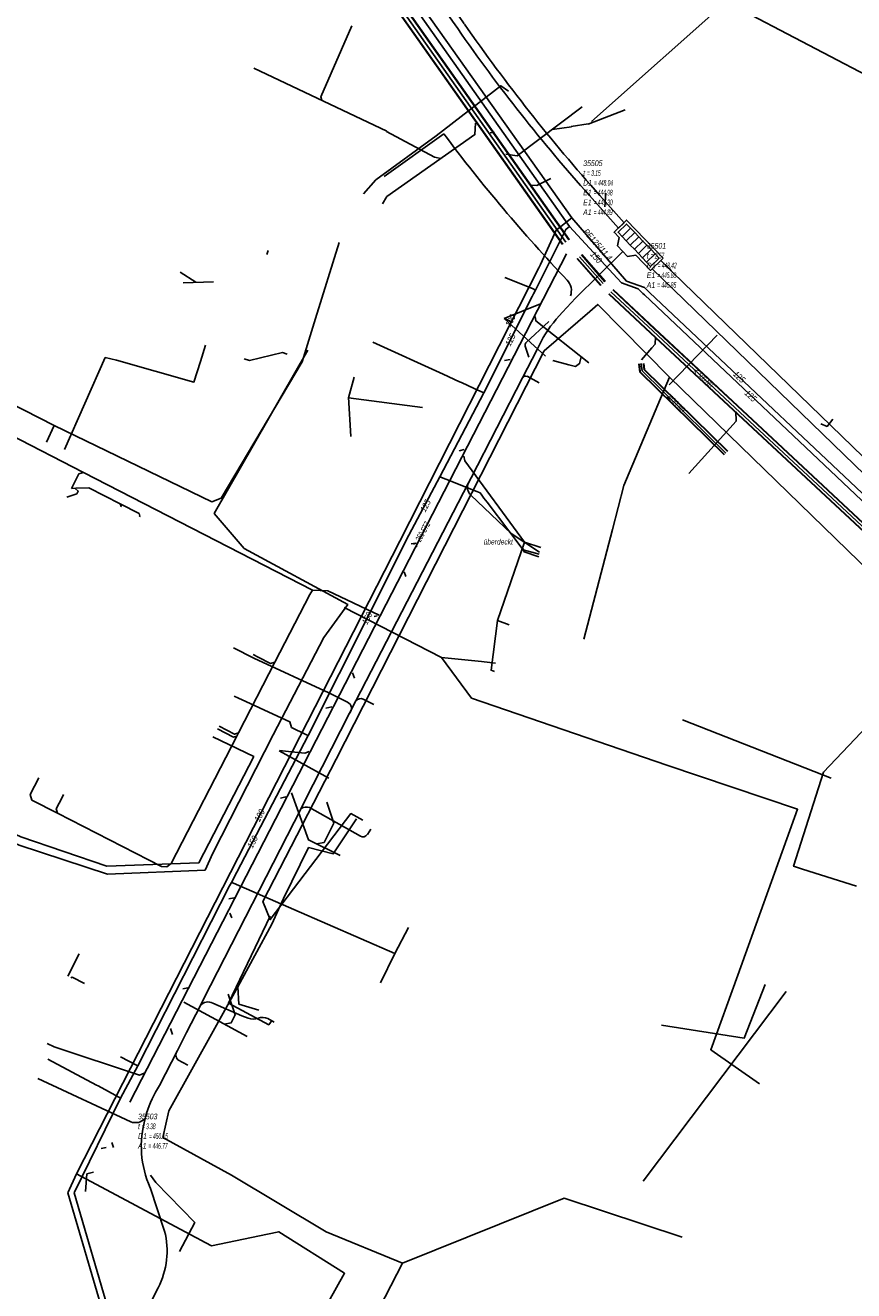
# Model space of a CAD drawing. Header units: metres. Extents: x 2695563 to 2696938, y 1260544 to 1262032.
# Tile 118 of 256: x 2696604 to 2696677, y 1261103 to 1261215. Entities that reach past the tile are written whole.
import ezdxf

# ---------------------------------------------------------------- set-up
doc = ezdxf.new("R2010")
doc.units = ezdxf.units.M
doc.linetypes.add('AUSGEZOGEN', pattern=[0])
for name, color, linetype in [('AW_LK_ Haltung Text', 7, 'AUSGEZOGEN'), ('AW_LK_Haltung', 24, 'AUSGEZOGEN'), ('AW_LK_Normschacht Text', 24, 'AUSGEZOGEN'), ('EW_LK_Bauwerk_FL_Linie_Punkt', 1, 'AUSGEZOGEN'), ('EW_LK_Trasseabs', 1, 'AUSGEZOGEN'), ('EW_LK_Trasserand', 1, 'AUSGEZOGEN'), ('FM_LK_SW_TRASSEKANTE', 94, 'AUSGEZOGEN'), ('GA_LK_Leitung', 32, 'AUSGEZOGEN'), ('GA_LK_Leitung_Text', 32, 'AUSGEZOGEN'), ('TV_LK_LEITUNG', 92, 'AUSGEZOGEN'), ('WA_LK_Leitung', 171, 'AUSGEZOGEN'), ('WA_LK_Leitung_Text', 171, 'AUSGEZOGEN')]:
    doc.layers.add(name, color=color, linetype=linetype)
doc.styles.add('ARIAL', font='arial.ttf')
pattern_1 = [(0, (2708005, 1273150), (6075, 6075), [6075, -6075]), (90, (2708005, 1273150), (-6075, 6075), [6075, -6075])]

# ---------------------------------------------------------------- blocks, each defined once
blk = doc.blocks.new('COMPLEXOBJECT_1594')
at = {"layer": 'EW_LK_Trasserand', "color": 1, "linetype": 'AUSGEZOGEN', "transparency": 33554687}
blk.add_line((6624.35, 11240.95), (6623.73, 11240.58), dxfattribs=at)
blk.add_lwpolyline([(6652.95, 11200), (6655.49, 11197.12), (6656, 11197.59), (6653.85, 11200)], dxfattribs=at)
for centre, radius, start, end in [((6669.93, 11267.36), 53.4, 210.0899, 216.0691), ((6670.28, 11267.58), 53.09, 210.1036, 216.0539), ((8202.27, 12301.77), 1902.17, 214.07899, 214.85437), ((8193.17, 12295.53), 1890.42, 214.07642, 214.85673), ((6774.39, 11307.45), 161.48, 214.8822, 221.7139), ((6765.31, 11300.71), 150.89, 214.7533, 221.8698)]:
    blk.add_arc(centre, radius, start, end, dxfattribs=at)
blk = doc.blocks.new('COMPLEXOBJECT_1621')
at = {"layer": 'EW_LK_Trasserand', "color": 1, "linetype": 'AUSGEZOGEN', "transparency": 33554687}
blk.add_lwpolyline([(6659.23, 11194.26), (6658.48, 11193.54), (6681.9, 11170.83), (6682.62, 11171.57), (6660.26, 11193.23)], dxfattribs=at)
blk.add_arc((6766.25, 11300.77), 150.98, 224.8613, 225.4159, dxfattribs=at)
blk = doc.blocks.new('COMPLEXOBJECT_2086')
at = {"layer": 'EW_LK_Trasseabs', "color": 1, "linetype": 'AUSGEZOGEN', "transparency": 33554687}
for p, q in [((6647.35, 11187.01), (6649.38, 11188.89)), ((6647.61, 11185.76), (6647.29, 11186.73))]:
    blk.add_line(p, q, dxfattribs=at)
blk.add_arc((6647.55, 11186.82), 0.283, 136.926, 198.9119, dxfattribs=at)
blk = doc.blocks.new('COMPLEXOBJECT_2101')
at = {"layer": 'EW_LK_Trasseabs', "color": 1, "linetype": 'AUSGEZOGEN', "transparency": 33554687}
blk.add_lwpolyline([(6648.55, 11168.58), (6646.06, 11170.22), (6642.49, 11173.59)], dxfattribs=at)
blk.add_arc((6643.15, 11174.28), 0.956, 155.0789, 226.5137, dxfattribs=at)
blk = doc.blocks.new('COMPLEXOBJECT_2110')
at = {"layer": 'EW_LK_Trasseabs', "color": 1, "linetype": 'AUSGEZOGEN', "transparency": 33554687}
for p, q in [((6615.52, 11108.75), (6614.24, 11112.58)), ((6612.37, 11098.68), (6614.95, 11103.75))]:
    blk.add_line(p, q, dxfattribs=at)
for centre, radius, start, end in [((6622.46, 11116.23), 8.99, 164.2793, 203.9975), ((6608.57, 11107.01), 7.17, 332.9914, 14.0867)]:
    blk.add_arc(centre, radius, start, end, dxfattribs=at)
blk = doc.blocks.new('COMPLEXOBJECT_2148')
at = {"layer": 'EW_LK_Trasseabs', "color": 1, "linetype": 'AUSGEZOGEN', "transparency": 33554687}
blk.add_line((6617.56, 11123.38), (6616.69, 11123.83), dxfattribs=at)
blk.add_arc((6617.14, 11124.26), 0.621, 140.5652, 222.9401, dxfattribs=at)
blk = doc.blocks.new('COMPLEXOBJECT_2150')
at = {"layer": 'EW_LK_Trasseabs', "color": 1, "linetype": 'AUSGEZOGEN', "transparency": 33554687}
blk.add_line((6650.01, 11189.09), (6650.57, 11189.7), dxfattribs=at)
blk.add_arc((6658.49, 11181.89), 11.12, 139.6352, 155.9893, dxfattribs=at)
blk = doc.blocks.new('COMPLEXOBJECT_2530')
at = {"layer": 'EW_LK_Trasseabs', "color": 1, "linetype": 'AUSGEZOGEN', "transparency": 33554687}
for p, q in [((6632.77, 11143.54), (6628.28, 11146.06)), ((6633.69, 11144.16), (6633.38, 11143.68))]:
    blk.add_line(p, q, dxfattribs=at)
for centre, radius, start, end in [((6627.99, 11145.22), 0.893, 70.9134, 120.0623), ((6632.99, 11143.95), 0.468, 241.7198, 325.3288)]:
    blk.add_arc(centre, radius, start, end, dxfattribs=at)
blk = doc.blocks.new('COMPLEXOBJECT_2633')
at = {"layer": 'EW_LK_Trasseabs', "color": 1, "linetype": 'AUSGEZOGEN', "transparency": 33554687}
blk.add_lwpolyline([(6631.63, 11155.34), (6629.99, 11156.17), (6623.37, 11159.22)], dxfattribs=at)
blk.add_arc((6631.38, 11154.79), 0.603, 317.8159, 65.2204, dxfattribs=at)
blk = doc.blocks.new('COMPLEXOBJECT_2735')
at = {"layer": 'EW_LK_Trasseabs', "color": 1, "linetype": 'AUSGEZOGEN', "transparency": 33554687}
for centre, radius, start, end in [((6758.34, 11293.96), 147.7, 216.8277, 223.3741), ((6650.04, 11191.62), 1.31, 339.0384, 44.1235)]:
    blk.add_arc(centre, radius, start, end, dxfattribs=at)
blk = doc.blocks.new('COMPLEXOBJECT_2737')
at = {"layer": 'EW_LK_Trasseabs', "color": 1, "linetype": 'AUSGEZOGEN', "transparency": 33554687}
blk.add_line((6615.07, 11121.58), (6616.66, 11124.65), dxfattribs=at)
blk.add_arc((6624.82, 11115.59), 11.45, 148.4535, 161.8826, dxfattribs=at)
blk = doc.blocks.new('COMPLEXOBJECT_2738')
at = {"layer": 'EW_LK_Trasseabs', "color": 1, "linetype": 'AUSGEZOGEN', "transparency": 33554687}
blk.add_line((6612.54, 11118.38), (6604.35, 11122.18), dxfattribs=at)
blk.add_arc((6612.96, 11119.43), 1.13, 248.0839, 317.9119, dxfattribs=at)
blk = doc.blocks.new('COMPLEXOBJECT_2739')
at = {"layer": 'EW_LK_Trasseabs', "color": 1, "linetype": 'AUSGEZOGEN', "transparency": 33554687}
blk.add_line((6625.18, 11127.16), (6624.6, 11127.48), dxfattribs=at)
blk.add_lwpolyline([(6622.89, 11127.5), (6622.33, 11127.71), (6619.78, 11128.82)], dxfattribs=at)
for centre, radius, start, end in [((6619.33, 11128.08), 0.863, 59.2553, 139.2962), ((6623.35, 11129.07), 1.64, 253.6553, 285.0499), ((6624.17, 11126.46), 1.11, 66.8748, 110.7785)]:
    blk.add_arc(centre, radius, start, end, dxfattribs=at)

msp = doc.modelspace()

# ---------------------------------------------------------------- hatches: boundary and pattern name
at = {"layer": 'EW_LK_Bauwerk_FL_Linie_Punkt', "lineweight": 18, "transparency": 33554687}
h = msp.add_hatch(dxfattribs=at)
h.set_pattern_fill('MUSTER', color=1, scale=4050, style=0, pattern_type=2)
h.set_pattern_definition([(0, (2703955, 1269100), (4050, 4050), [4050, -4050]), (90, (2703955, 1269100), (-4050, 4050), [4050, -4050])])
h.paths.add_polyline_path([(2696660.42, 1261194.28), (2696657.19, 1261197.64), (2696656.08, 1261196.56), (2696656.52, 1261196.11), (2696656.37, 1261195.37), (2696657.27, 1261194.44), (2696658.01, 1261194.54), (2696659.29, 1261193.2)], flags=0)
at = {"layer": 'EW_LK_Trasserand', "lineweight": 18, "transparency": 33554687}
h = msp.add_hatch(dxfattribs=at)
h.set_pattern_fill('MUSTER', color=1, scale=6075, style=0, pattern_type=2)
h.set_pattern_definition(pattern_1)
h.paths.add_polyline_path([(2696642.89, 1261214.91), (2696642.42, 1261215.59), (2696641.94, 1261216.28), (2696641.47, 1261216.96), (2696641, 1261217.64), (2696640.52, 1261218.32), (2696640.05, 1261219.01), (2696639.58, 1261219.69), (2696639.11, 1261220.37), (2696638.63, 1261221.05), (2696638.16, 1261221.74), (2696637.69, 1261222.42), (2696637.22, 1261223.11), (2696636.75, 1261223.79), (2696636.28, 1261224.47), (2696635.81, 1261225.16), (2696635.34, 1261225.84), (2696634.87, 1261226.53), (2696634.4, 1261227.21), (2696633.93, 1261227.9), (2696633.46, 1261228.58), (2696632.99, 1261229.27), (2696632.52, 1261229.96), (2696632.06, 1261230.64), (2696631.59, 1261231.33), (2696631.12, 1261232.02), (2696630.65, 1261232.7), (2696630.19, 1261233.39), (2696629.72, 1261234.08), (2696629.25, 1261234.76), (2696628.79, 1261235.45), (2696628.32, 1261236.14), (2696628.22, 1261236.28), (2696628.11, 1261236.43), (2696628.01, 1261236.57), (2696627.91, 1261236.72), (2696627.81, 1261236.86), (2696627.7, 1261237.01), (2696627.6, 1261237.15), (2696627.5, 1261237.3), (2696627.4, 1261237.45), (2696627.3, 1261237.59), (2696627.2, 1261237.74), (2696627.1, 1261237.89), (2696627, 1261238.04), (2696626.91, 1261238.19), (2696626.81, 1261238.33), (2696626.71, 1261238.48), (2696626.61, 1261238.63), (2696626.52, 1261238.78), (2696626.42, 1261238.93), (2696626.33, 1261239.08), (2696626.23, 1261239.23), (2696626.14, 1261239.38), (2696626.05, 1261239.54), (2696625.95, 1261239.69), (2696625.86, 1261239.84), (2696625.77, 1261239.99), (2696625.68, 1261240.14), (2696625.58, 1261240.3), (2696625.49, 1261240.45), (2696625.4, 1261240.6), (2696625.31, 1261240.76), (2696624.7, 1261240.4), (2696624.79, 1261240.24), (2696624.88, 1261240.08), (2696624.97, 1261239.93), (2696625.06, 1261239.78), (2696625.16, 1261239.62), (2696625.25, 1261239.47), (2696625.34, 1261239.31), (2696625.44, 1261239.16), (2696625.53, 1261239.01), (2696625.63, 1261238.86), (2696625.72, 1261238.7), (2696625.82, 1261238.55), (2696625.91, 1261238.4), (2696626.01, 1261238.25), (2696626.11, 1261238.1), (2696626.21, 1261237.95), (2696626.3, 1261237.8), (2696626.4, 1261237.65), (2696626.5, 1261237.5), (2696626.6, 1261237.35), (2696626.7, 1261237.2), (2696626.81, 1261237.05), (2696626.91, 1261236.9), (2696627.01, 1261236.75), (2696627.11, 1261236.61), (2696627.21, 1261236.46), (2696627.32, 1261236.31), (2696627.42, 1261236.17), (2696627.53, 1261236.02), (2696627.63, 1261235.87), (2696627.74, 1261235.73), (2696628.2, 1261235.04), (2696628.67, 1261234.35), (2696629.14, 1261233.67), (2696629.6, 1261232.98), (2696630.07, 1261232.29), (2696630.54, 1261231.6), (2696631, 1261230.92), (2696631.47, 1261230.23), (2696631.94, 1261229.55), (2696632.41, 1261228.86), (2696632.87, 1261228.17), (2696633.34, 1261227.49), (2696633.81, 1261226.8), (2696634.28, 1261226.12), (2696634.75, 1261225.43), (2696635.22, 1261224.75), (2696635.69, 1261224.07), (2696636.16, 1261223.38), (2696636.63, 1261222.7), (2696637.1, 1261222.01), (2696637.58, 1261221.33), (2696638.05, 1261220.65), (2696638.52, 1261219.96), (2696638.99, 1261219.28), (2696639.46, 1261218.6), (2696639.94, 1261217.91), (2696640.41, 1261217.23), (2696640.88, 1261216.55), (2696641.36, 1261215.87), (2696641.83, 1261215.19), (2696642.31, 1261214.5), (2696642.65, 1261214.01), (2696643, 1261213.51), (2696643.35, 1261213.02), (2696643.7, 1261212.53), (2696644.05, 1261212.04), (2696644.41, 1261211.55), (2696644.77, 1261211.06), (2696645.13, 1261210.58), (2696645.49, 1261210.09), (2696645.85, 1261209.61), (2696646.22, 1261209.13), (2696646.58, 1261208.65), (2696646.95, 1261208.17), (2696647.32, 1261207.69), (2696647.7, 1261207.21), (2696648.07, 1261206.74), (2696648.45, 1261206.27), (2696648.83, 1261205.8), (2696649.21, 1261205.33), (2696649.59, 1261204.86), (2696649.97, 1261204.39), (2696650.36, 1261203.93), (2696650.75, 1261203.46), (2696651.14, 1261203), (2696651.53, 1261202.54), (2696651.92, 1261202.08), (2696652.32, 1261201.62), (2696652.71, 1261201.17), (2696653.11, 1261200.71), (2696653.51, 1261200.26), (2696653.92, 1261199.81), (2696656.46, 1261196.93), (2696656.97, 1261197.4), (2696654.82, 1261199.81), (2696654.41, 1261200.28), (2696654, 1261200.74), (2696653.59, 1261201.21), (2696653.18, 1261201.68), (2696652.77, 1261202.15), (2696652.37, 1261202.62), (2696651.97, 1261203.1), (2696651.57, 1261203.57), (2696651.17, 1261204.05), (2696650.78, 1261204.53), (2696650.38, 1261205.01), (2696649.99, 1261205.49), (2696649.6, 1261205.97), (2696649.21, 1261206.45), (2696648.82, 1261206.94), (2696648.44, 1261207.43), (2696648.06, 1261207.92), (2696647.67, 1261208.41), (2696647.3, 1261208.9), (2696646.92, 1261209.39), (2696646.54, 1261209.89), (2696646.17, 1261210.38), (2696645.8, 1261210.88), (2696645.43, 1261211.38), (2696645.06, 1261211.88), (2696644.69, 1261212.38), (2696644.33, 1261212.89), (2696643.97, 1261213.39), (2696643.61, 1261213.9), (2696643.25, 1261214.4)], flags=0)
h = msp.add_hatch(dxfattribs=at)
h.set_pattern_fill('MUSTER', color=1, scale=6075, style=0, pattern_type=2)
h.set_pattern_definition(pattern_1)
h.paths.add_polyline_path([(2696661.23, 1261193.04), (2696661.2, 1261193.08), (2696661.16, 1261193.11), (2696661.13, 1261193.14), (2696661.1, 1261193.17), (2696661.06, 1261193.21), (2696661.03, 1261193.24), (2696661, 1261193.27), (2696660.96, 1261193.31), (2696660.93, 1261193.34), (2696660.9, 1261193.37), (2696660.86, 1261193.41), (2696660.83, 1261193.44), (2696660.8, 1261193.47), (2696660.76, 1261193.51), (2696660.73, 1261193.54), (2696660.7, 1261193.57), (2696660.66, 1261193.61), (2696660.63, 1261193.64), (2696660.59, 1261193.67), (2696660.56, 1261193.71), (2696660.53, 1261193.74), (2696660.49, 1261193.77), (2696660.46, 1261193.81), (2696660.43, 1261193.84), (2696660.39, 1261193.87), (2696660.36, 1261193.91), (2696660.33, 1261193.94), (2696660.29, 1261193.97), (2696660.26, 1261194.01), (2696660.23, 1261194.04), (2696660.19, 1261194.07), (2696659.44, 1261193.35), (2696682.87, 1261170.64), (2696683.59, 1261171.38)], flags=0)

# ---------------------------------------------------------------- linework, layer by layer
at = {"layer": 'AW_LK_Haltung', "linetype": 'AUSGEZOGEN', "transparency": 33554687}
for p, q in [((2696651.54, 1261195.49), (2696623.57, 1261235.14)), ((2696651.55, 1261195.5), (2696623.59, 1261235.15)), ((2696651.57, 1261195.51), (2696623.6, 1261235.16)), ((2696652.11, 1261195.89), (2696624.14, 1261235.55)), ((2696652.13, 1261195.91), (2696624.16, 1261235.56)), ((2696652.14, 1261195.92), (2696624.18, 1261235.57)), ((2696654.91, 1261191.88), (2696652.83, 1261194.24)), ((2696654.92, 1261191.89), (2696652.84, 1261194.25)), ((2696654.94, 1261191.91), (2696652.86, 1261194.26)), ((2696655.28, 1261192.21), (2696653.2, 1261194.57)), ((2696655.3, 1261192.22), (2696653.22, 1261194.58)), ((2696655.31, 1261192.24), (2696653.23, 1261194.59)), ((2696659.64, 1261188.04), (2696655.96, 1261191.49)), ((2696659.66, 1261188.06), (2696655.97, 1261191.5)), ((2696659.67, 1261188.07), (2696655.99, 1261191.52)), ((2696659.3, 1261187.68), (2696655.62, 1261191.12)), ((2696659.32, 1261187.69), (2696655.63, 1261191.14)), ((2696659.33, 1261187.7), (2696655.64, 1261191.15)), ((2696666.92, 1261181.28), (2696659.66, 1261188.06)), ((2696666.94, 1261181.3), (2696659.67, 1261188.07)), ((2696666.57, 1261180.9), (2696659.3, 1261187.68)), ((2696666.58, 1261180.92), (2696659.32, 1261187.69)), ((2696666.6, 1261180.93), (2696659.33, 1261187.7)), ((2696666.91, 1261181.27), (2696659.64, 1261188.04)), ((2696658.35, 1261184.25), (2696658.27, 1261184.96)), ((2696658.37, 1261184.26), (2696658.29, 1261184.96)), ((2696658.39, 1261184.27), (2696658.31, 1261184.97)), ((2696658.73, 1261184.44), (2696658.66, 1261185.01)), ((2696658.75, 1261184.45), (2696658.68, 1261185.01)), ((2696658.77, 1261184.46), (2696658.7, 1261185.01)), ((2696665.78, 1261176.96), (2696658.35, 1261184.25)), ((2696665.79, 1261176.97), (2696658.37, 1261184.26)), ((2696665.81, 1261176.99), (2696658.39, 1261184.27)), ((2696666.06, 1261177.24), (2696658.73, 1261184.44)), ((2696666.08, 1261177.26), (2696658.75, 1261184.45)), ((2696666.09, 1261177.27), (2696658.77, 1261184.46)), ((2696678.55, 1261169.73), (2696666.57, 1261180.9)), ((2696678.57, 1261169.74), (2696666.58, 1261180.92)), ((2696678.58, 1261169.76), (2696666.6, 1261180.93)), ((2696678.89, 1261170.09), (2696666.91, 1261181.27)), ((2696678.91, 1261170.11), (2696666.92, 1261181.28)), ((2696678.92, 1261170.12), (2696666.94, 1261181.3))]:
    msp.add_line(p, q, dxfattribs=at)
at = {"layer": 'AW_LK_Haltung', "color": 255, "transparency": 33554687}
for p, q in [((2696651.84, 1261195.7), (2696623.87, 1261235.36)), ((2696655.11, 1261192.06), (2696653.03, 1261194.41)), ((2696659.49, 1261187.87), (2696655.8, 1261191.32)), ((2696666.75, 1261181.1), (2696659.49, 1261187.87)), ((2696658.56, 1261184.35), (2696658.48, 1261184.99)), ((2696665.94, 1261177.11), (2696658.56, 1261184.35)), ((2696678.74, 1261169.93), (2696666.75, 1261181.1))]:
    msp.add_line(p, q, dxfattribs=at)
at = {"layer": 'AW_LK_Haltung', "color": 24, "linetype": 'AUSGEZOGEN', "transparency": 33554687}
for p, q in [((2696676.89, 1261226.62), (2696654.1, 1261206.32)), ((2696624.36, 1261211.02), (2696636.06, 1261205.46)), ((2696657.07, 1261207.34), (2696653.8, 1261206.1)), ((2696653.8, 1261206.11), (2696652.31, 1261205.88)), ((2696645.56, 1261205.35), (2696645.17, 1261205.32)), ((2696652.32, 1261205.86), (2696650.63, 1261205.63)), ((2696635.69, 1261199.08), (2696636.07, 1261199.7)), ((2696625.62, 1261194.97), (2696625.51, 1261194.59)), ((2696613.43, 1261119.93), (2696651.88, 1261194.67)), ((2696617.86, 1261193.06), (2696619.25, 1261192.17)), ((2696618.12, 1261192.12), (2696620.79, 1261192.2)), ((2696646.4, 1261188.96), (2696649.59, 1261190.27)), ((2696647.08, 1261188.68), (2696646.4, 1261188.96)), ((2696650.05, 1261185.65), (2696646.4, 1261188.96)), ((2696658.49, 1261185.33), (2696659.42, 1261186.38)), ((2696646.44, 1261185.27), (2696646.92, 1261185.35)), ((2696652.1, 1261184.88), (2696650.68, 1261185.27)), ((2696632.69, 1261181.99), (2696633.18, 1261183.8)), ((2696632.89, 1261178.57), (2696632.69, 1261182.02)), ((2696639.21, 1261181.11), (2696632.69, 1261181.99)), ((2696642.43, 1261177.3), (2696642.87, 1261177.43)), ((2696638.21, 1261169.12), (2696638.62, 1261169.16)), ((2696645.81, 1261162.35), (2696648.18, 1261169.25)), ((2696649.63, 1261168.79), (2696648.18, 1261169.25)), ((2696637.75, 1261166.22), (2696637.6, 1261166.64)), ((2696634.94, 1261162.7), (2696635.22, 1261162.77)), ((2696646.84, 1261161.97), (2696645.81, 1261162.35)), ((2696624.3, 1261159.36), (2696624.72, 1261159.14)), ((2696633.21, 1261157.29), (2696633.04, 1261157.74)), ((2696630.69, 1261154.64), (2696631.23, 1261154.74)), ((2696630.97, 1261148.48), (2696626.57, 1261150.88)), ((2696626.6, 1261150.89), (2696627.66, 1261150.78)), ((2696607.6, 1261147.03), (2696607.46, 1261146.76)), ((2696626.7, 1261146.71), (2696627.18, 1261146.82)), ((2696622.14, 1261137.84), (2696622.62, 1261137.91)), ((2696622.4, 1261136.16), (2696622.23, 1261136.58)), ((2696608.96, 1261132.98), (2696607.96, 1261131.02)), ((2696618.09, 1261129.9), (2696618.55, 1261130)), ((2696658.65, 1261112.96), (2696671.24, 1261129.68)), ((2696623.76, 1261125.69), (2696618.19, 1261128.73)), ((2696617.19, 1261125.88), (2696617, 1261126.41)), ((2696610.9, 1261115.84), (2696611.34, 1261115.93)), ((2696611.99, 1261115.92), (2696611.85, 1261116.36))]:
    msp.add_line(p, q, dxfattribs=at)
for points in [[(2696680.2, 1261209.4), (2696666.27, 1261216.7), (2696665.8, 1261216.68)], [(2696632.97, 1261214.75), (2696630.25, 1261208.5), (2696630.35, 1261208.19)], [(2696653.28, 1261207.61), (2696647.54, 1261203.31), (2696646.56, 1261203.44)], [(2696636.07, 1261199.7), (2696643.82, 1261205.17), (2696643.88, 1261206.17)], [(2696636.05, 1261205.45), (2696640.27, 1261203.18), (2696640.82, 1261203.05)], [(2696650.5, 1261201.29), (2696649.27, 1261200.67), (2696648.69, 1261200.71)], [(2696653.86, 1261185.05), (2696649.2, 1261188.75), (2696649.14, 1261189.15)], [(2696659.42, 1261186.38), (2696659.71, 1261186.71), (2696659.72, 1261187.33)], [(2696623.5, 1261185.41), (2696623.96, 1261185.27), (2696626.89, 1261185.96), (2696627.29, 1261185.83)], [(2696652.09, 1261184.88), (2696652.69, 1261184.75), (2696653.04, 1261185), (2696653.19, 1261185.58)], [(2696662.67, 1261175.32), (2696666.84, 1261179.92), (2696666.8, 1261180.76)], [(2696602.54, 1261178.91), (2696602.85, 1261178.75), (2696609.35, 1261175.4), (2696629.52, 1261165.04)], [(2696648.18, 1261169.25), (2696642.93, 1261176.43), (2696642.86, 1261176.84)], [(2696608.28, 1261173.99), (2696608.94, 1261175.27), (2696609.35, 1261175.4)], [(2696607.89, 1261173.23), (2696608.76, 1261173.51), (2696608.89, 1261173.76), (2696608.62, 1261174)], [(2696614.29, 1261171.5), (2696614.32, 1261171.55), (2696614.25, 1261171.78), (2696612.58, 1261172.64), (2696609.81, 1261174.06), (2696608.66, 1261174.01), (2696608.28, 1261173.99)], [(2696612.64, 1261172.36), (2696612.66, 1261172.41), (2696612.58, 1261172.64)], [(2696649.46, 1261167.98), (2696648.17, 1261168.4), (2696648.03, 1261168.76)], [(2696616.7, 1261140.65), (2696617.08, 1261140.95), (2696622.85, 1261152.17), (2696622.99, 1261152.45), (2696626.2, 1261158.7), (2696629.27, 1261164.66), (2696629.53, 1261165.04)], [(2696629.53, 1261165.04), (2696630.88, 1261164.98), (2696635.38, 1261162.82)], [(2696645.54, 1261157.86), (2696645.25, 1261157.97), (2696645.81, 1261162.35)], [(2696624.73, 1261159.14), (2696625.82, 1261158.58), (2696626.2, 1261158.7)], [(2696621.14, 1261152.81), (2696622.57, 1261152.08), (2696622.85, 1261152.17)], [(2696621.3, 1261153.05), (2696622.65, 1261152.34), (2696622.99, 1261152.45)], [(2696627.66, 1261150.78), (2696628.85, 1261150.68), (2696629.23, 1261150.82)], [(2696605.4, 1261148.49), (2696604.65, 1261147.04), (2696604.81, 1261146.54), (2696607.06, 1261145.38), (2696616.23, 1261140.67), (2696616.7, 1261140.65)], [(2696631.96, 1261141.64), (2696629.18, 1261143.02), (2696627.66, 1261147.18)], [(2696607.46, 1261146.76), (2696606.94, 1261145.75), (2696607.06, 1261145.38)], [(2696630.78, 1261146.34), (2696631.41, 1261144.5), (2696630.54, 1261142.81), (2696629.88, 1261142.67)], [(2696609.43, 1261130.38), (2696608.36, 1261130.92), (2696608.22, 1261130.88)], [(2696660.27, 1261126.7), (2696667.53, 1261125.55), (2696669.39, 1261130.28)], [(2696622.1, 1261129.44), (2696622.72, 1261127.6), (2696622.36, 1261126.91), (2696621.73, 1261126.8)], [(2696606.15, 1261125.1), (2696606.77, 1261124.8), (2696614.28, 1261122.3), (2696614.68, 1261122.46)], [(2696609.51, 1261112.05), (2696609.65, 1261113.6), (2696610.23, 1261113.75)]]:
    msp.add_lwpolyline(points, dxfattribs=at)
at = {"layer": 'EW_LK_Bauwerk_FL_Linie_Punkt', "color": 1, "linetype": 'AUSGEZOGEN', "transparency": 33554687}
for points in [[(2696660.42, 1261194.28), (2696657.19, 1261197.64), (2696656.08, 1261196.56), (2696656.52, 1261196.11), (2696656.37, 1261195.37), (2696657.27, 1261194.44), (2696658.01, 1261194.54), (2696659.29, 1261193.2), (2696660.42, 1261194.28)], [(2696656.79, 1261196.18), (2696657.54, 1261196.91), (2696657.18, 1261197.29), (2696656.44, 1261196.56), (2696656.79, 1261196.18)], [(2696657.15, 1261195.81), (2696657.9, 1261196.54), (2696657.54, 1261196.91), (2696656.79, 1261196.18), (2696657.15, 1261195.81)], [(2696657.51, 1261195.43), (2696658.26, 1261196.16), (2696657.9, 1261196.54), (2696657.15, 1261195.81), (2696657.51, 1261195.43)], [(2696657.87, 1261195.06), (2696658.62, 1261195.79), (2696658.26, 1261196.16), (2696657.51, 1261195.43), (2696657.87, 1261195.06)], [(2696658.22, 1261194.68), (2696658.98, 1261195.42), (2696658.62, 1261195.79), (2696657.87, 1261195.06), (2696658.22, 1261194.68)], [(2696658.58, 1261194.31), (2696659.34, 1261195.04), (2696658.98, 1261195.42), (2696658.22, 1261194.68), (2696658.58, 1261194.31)], [(2696658.94, 1261193.93), (2696659.7, 1261194.67), (2696659.34, 1261195.04), (2696658.58, 1261194.31), (2696658.94, 1261193.93)], [(2696659.29, 1261193.55), (2696660.06, 1261194.29), (2696659.7, 1261194.67), (2696658.94, 1261193.93), (2696659.29, 1261193.55)]]:
    msp.add_lwpolyline(points, close=True, dxfattribs=at)
at = {"layer": 'EW_LK_Trasseabs', "color": 1, "linetype": 'AUSGEZOGEN', "transparency": 33554687}
for p, q in [((2696635.84, 1261201.49), (2696641.09, 1261205.24)), ((2696655.27, 1261198.79), (2696655.35, 1261200.01)), ((2696660.92, 1261183.13), (2696665.17, 1261187.49)), ((2696648.02, 1261183.73), (2696649.3, 1261186.23)), ((2696643.48, 1261174.94), (2696648.02, 1261183.73)), ((2696648.42, 1261183.87), (2696649.49, 1261183.31)), ((2696643.25, 1261174.49), (2696643.48, 1261174.94)), ((2696633.35, 1261155.29), (2696643.25, 1261174.49)), ((2696624.34, 1261159.03), (2696622.56, 1261159.95)), ((2696632.79, 1261154.2), (2696633.35, 1261155.29)), ((2696633.99, 1261155.42), (2696634.91, 1261154.97)), ((2696628.78, 1261146.34), (2696632.79, 1261154.2)), ((2696619.92, 1261128.99), (2696628.51, 1261145.8)), ((2696628.51, 1261145.8), (2696628.78, 1261146.34)), ((2696619.65, 1261128.45), (2696619.92, 1261128.99)), ((2696618.43, 1261126.07), (2696619.65, 1261128.45)), ((2696617.63, 1261124.46), (2696618.43, 1261126.07))]:
    msp.add_line(p, q, dxfattribs=at)
for points in [[(2696634.01, 1261199.96), (2696635.1, 1261201.17), (2696640.42, 1261205.06), (2696646.12, 1261209.47), (2696646.77, 1261208.99)], [(2696651.54, 1261189.51), (2696652.68, 1261190.75), (2696656.84, 1261194.88)], [(2696674.29, 1261179.67), (2696674.85, 1261179.45), (2696675.35, 1261180.09)], [(2696617.8, 1261106.75), (2696619.14, 1261109.33), (2696615.72, 1261112.85), (2696615.26, 1261113.5)]]:
    msp.add_lwpolyline(points, dxfattribs=at)
for centre, radius, start, end in [((2696648.29, 1261183.59), 0.306, 65.4027, 152.7547), ((2696633.75, 1261154.97), 0.51, 61.9099, 142.1457), ((2696626.65, 1261115.15), 12.34, 161.9962, 164.3202)]:
    msp.add_arc(centre, radius, start, end, dxfattribs=at)
at = {"layer": 'FM_LK_SW_TRASSEKANTE', "color": 94, "linetype": 'AUSGEZOGEN', "transparency": 33554687}
for p, q in [((2696606.75, 1261179.54), (2696606.08, 1261178.07)), ((2696640.87, 1261159.11), (2696632.3, 1261163.49)), ((2696644.4, 1261158.74), (2696640.87, 1261159.11)), ((2696645.64, 1261158.61), (2696644.4, 1261158.74))]:
    msp.add_line(p, q, dxfattribs=at)
for points in [[(2696606.75, 1261179.54), (2696620.65, 1261172.8), (2696621.48, 1261173.15), (2696628.6, 1261185.15), (2696629.79, 1261188.96), (2696631.88, 1261195.65)], [(2696661, 1261183.76), (2696654.65, 1261190.2), (2696653.95, 1261189.57), (2696649.92, 1261186.11), (2696631.6, 1261150.14), (2696625.14, 1261137.59), (2696625.79, 1261136.01), (2696632.9, 1261145.35), (2696633.96, 1261144.76)], [(2696587.62, 1261185.08), (2696589.49, 1261188.36), (2696606.75, 1261179.54)], [(2696607.66, 1261177.41), (2696611.27, 1261185.52), (2696612.24, 1261185.28), (2696619.08, 1261183.36), (2696619.64, 1261185.17), (2696620.09, 1261186.61)], [(2696684.99, 1261160.46), (2696660.96, 1261183.8), (2696656.95, 1261174.25), (2696655.94, 1261170.38), (2696653.41, 1261160.71)], [(2696640.87, 1261159.11), (2696643.53, 1261155.52), (2696660.72, 1261149.61), (2696672.24, 1261145.73), (2696666.98, 1261131.11), (2696664.6, 1261124.53), (2696668.89, 1261121.54)], [(2696677.43, 1261138.95), (2696672.67, 1261140.46), (2696671.9, 1261140.7), (2696674.53, 1261148.99), (2696685, 1261160.03)], [(2696625.78, 1261136.3), (2696622.11, 1261128.64), (2696625.66, 1261126.74), (2696625.97, 1261127.14)]]:
    msp.add_lwpolyline(points, dxfattribs=at)
at = {"layer": 'GA_LK_Leitung', "color": 32, "linetype": 'AUSGEZOGEN', "transparency": 33554687}
for p, q in [((2696637.2, 1261169.36), (2696608.73, 1261113.6)), ((2696608.73, 1261113.6), (2696607.97, 1261111.92)), ((2696607.97, 1261111.92), (2696611.12, 1261101.23))]:
    msp.add_line(p, q, dxfattribs=at)
for points in [[(2696621.59, 1261239.16), (2696623.64, 1261238.35), (2696652.36, 1261197.82)], [(2696652.36, 1261197.82), (2696650.99, 1261196.76), (2696649.6, 1261193.71)], [(2696658.75, 1261191.7), (2696657.19, 1261192.24), (2696652.36, 1261197.82)], [(2696649.6, 1261193.71), (2696649.46, 1261193.42), (2696637.2, 1261169.36)], [(2696689.54, 1261162.51), (2696682.59, 1261169.17), (2696659.21, 1261191.26), (2696658.98, 1261191.48), (2696658.75, 1261191.7)], [(2696619.62, 1261107.8), (2696619.42, 1261107.91), (2696619.19, 1261108.03), (2696608.73, 1261113.6)], [(2696619.62, 1261107.8), (2696620.62, 1261107.27), (2696625.56, 1261108.3), (2696626.54, 1261108.5), (2696632.35, 1261104.84), (2696630.94, 1261102.32)]]:
    msp.add_lwpolyline(points, dxfattribs=at)
at = {"layer": 'TV_LK_LEITUNG', "color": 92, "linetype": 'AUSGEZOGEN', "transparency": 33554687}
for p, q in [((2696620.87, 1261171.78), (2696629.1, 1261186.17)), ((2696675.21, 1261148.47), (2696662.12, 1261153.61)), ((2696622.94, 1261130.08), (2696625.93, 1261135.61)), ((2696637.44, 1261105.74), (2696634.69, 1261100.37))]:
    msp.add_line(p, q, dxfattribs=at)
for points in [[(2696620.87, 1261171.78), (2696623.51, 1261168.7), (2696632.62, 1261163.76), (2696630.51, 1261160.85), (2696626.05, 1261152.28), (2696620.74, 1261141.85), (2696620.05, 1261140.36), (2696611.46, 1261140.02), (2696603.67, 1261142.56), (2696597.83, 1261145.2), (2696601.16, 1261151.75), (2696600.48, 1261152.18), (2696598.02, 1261152.72)], [(2696598.02, 1261152.72), (2696599.18, 1261153.03), (2696600.98, 1261152.66), (2696601.97, 1261151.98), (2696598.75, 1261145.66), (2696603.83, 1261143.3), (2696611.39, 1261140.7), (2696619.51, 1261141.01), (2696624.34, 1261150.37), (2696620.75, 1261152.12)], [(2696625.93, 1261135.61), (2696626.96, 1261137.85), (2696629.18, 1261142.35), (2696631.34, 1261141.81), (2696633.4, 1261144.88)], [(2696637.44, 1261105.74), (2696630.71, 1261108.5), (2696622.38, 1261113.48), (2696616.34, 1261116.82), (2696616.87, 1261119.15), (2696622.94, 1261130.08)], [(2696622.94, 1261130.08), (2696623.04, 1261128.56), (2696624.79, 1261128.02)], [(2696662.08, 1261108.03), (2696651.7, 1261111.45), (2696637.44, 1261105.74)]]:
    msp.add_lwpolyline(points, dxfattribs=at)
at = {"layer": 'WA_LK_Leitung', "color": 7, "linetype": 'AUSGEZOGEN', "transparency": 33554687}
for p, q in [((2696637.78, 1261169.44), (2696637.32, 1261168.53)), ((2696622.22, 1261138.98), (2696614.12, 1261123.13)), ((2696636.78, 1261133.01), (2696637.96, 1261135.3)), ((2696614.12, 1261123.13), (2696612.62, 1261123.9)), ((2696608.52, 1261111.92), (2696611.66, 1261101.19))]:
    msp.add_line(p, q, dxfattribs=at)
for points in [[(2696621.23, 1261238.76), (2696623.29, 1261237.98), (2696652.17, 1261197.07)], [(2696652.17, 1261197.07), (2696651.84, 1261196.81), (2696650.11, 1261193.34), (2696649.17, 1261191.45), (2696648.99, 1261191.14)], [(2696652.17, 1261197.07), (2696656.34, 1261192.51), (2696656.73, 1261192.1), (2696658.19, 1261191.59)], [(2696649.17, 1261191.45), (2696648.89, 1261191.61), (2696646.45, 1261192.57)], [(2696658.19, 1261191.59), (2696658.44, 1261191.35), (2696658.62, 1261191.18), (2696658.75, 1261191.06), (2696682.25, 1261168.82), (2696689.34, 1261162.1)], [(2696648.99, 1261191.14), (2696648.88, 1261190.91), (2696644.6, 1261182.42), (2696640.73, 1261175.02), (2696637.78, 1261169.44)], [(2696642.64, 1261183.32), (2696642.48, 1261183.39), (2696641.02, 1261184.06), (2696634.84, 1261186.89)], [(2696644.6, 1261182.42), (2696643.77, 1261182.8), (2696642.64, 1261183.32)], [(2696640.73, 1261175.02), (2696641.26, 1261174.81), (2696644, 1261173.71), (2696644.28, 1261173.6)], [(2696644.28, 1261173.6), (2696644.42, 1261173.41), (2696644.61, 1261173.15), (2696644.9, 1261172.77), (2696646.8, 1261170.25), (2696648.07, 1261168.58), (2696649.47, 1261168.2)], [(2696637.32, 1261168.53), (2696629.14, 1261152.22), (2696622.84, 1261140.17)], [(2696629.14, 1261152.22), (2696628.94, 1261152.32), (2696627.68, 1261152.94), (2696627.51, 1261153.43), (2696624.9, 1261154.64), (2696624.35, 1261154.89), (2696622.99, 1261155.51), (2696622.62, 1261155.68)], [(2696622.84, 1261140.17), (2696622.37, 1261139.28), (2696622.22, 1261138.98)], [(2696622.37, 1261139.28), (2696622.55, 1261139.21), (2696627.88, 1261136.89), (2696636.78, 1261133.01), (2696635.51, 1261130.42)], [(2696610.63, 1261121.35), (2696610.49, 1261121.43), (2696606.22, 1261123.72)], [(2696614.12, 1261123.13), (2696612.62, 1261120.28), (2696608.52, 1261111.92)], [(2696612.62, 1261120.28), (2696612.46, 1261120.37), (2696610.63, 1261121.35)]]:
    msp.add_lwpolyline(points, dxfattribs=at)

# ---------------------------------------------------------------- block references
at = {"layer": 'EW_LK_Trasseabs', "color": 1, "linetype": 'AUSGEZOGEN', "lineweight": -3, "transparency": 33554687}
for name in ['COMPLEXOBJECT_2735', 'COMPLEXOBJECT_2150', 'COMPLEXOBJECT_2086', 'COMPLEXOBJECT_2101', 'COMPLEXOBJECT_2633', 'COMPLEXOBJECT_2530', 'COMPLEXOBJECT_2739', 'COMPLEXOBJECT_2737', 'COMPLEXOBJECT_2148', 'COMPLEXOBJECT_2738', 'COMPLEXOBJECT_2110']:
    msp.add_blockref(name, (2690000.97, 1249999.81), dxfattribs=at)
at = {"layer": 'EW_LK_Trasserand', "color": 1, "linetype": 'AUSGEZOGEN', "lineweight": -3, "transparency": 33554687}
for name in ['COMPLEXOBJECT_1594', 'COMPLEXOBJECT_1621']:
    msp.add_blockref(name, (2690000.97, 1249999.81), dxfattribs=at)

# ---------------------------------------------------------------- texts
at = {"layer": 'AW_LK_ Haltung Text', "color": 24, "transparency": 33554687, "char_height": 0.5571, "style": 'ARIAL'}
for s, insert, width, attachment_point, rotation in [('\\A1;{\\fArial|i1|b0;\\H0.557054;\\W0.700000;\\C24;< \\W0.490000;500 NB}\\P', (2696663.92, 1261183.73), 2.4894, 5, 316.0854), ('\\A1;{\\fArial|i1|b0;\\H0.557054;\\W0.700000;\\C24;400 \\W0.490000;NB}\\P', (2696661.53, 1261181.46), 2.0217, 5, 315.0288), ('\\A1;{\\fArial|i1|b0;\\H0.557054;\\W0.700000;\\C24;> \\W0.490000;250 STZ}\\P', (2696639.67, 1261170.99), 2.7554, 6, 61.6555)]:
    msp.add_mtext(s, dxfattribs=dict(at, insert=insert, width=width, attachment_point=attachment_point, rotation=rotation))
at = {"layer": 'AW_LK_Normschacht Text', "color": 24, "transparency": 33554687, "char_height": 0.5064, "attachment_point": 1, "line_spacing_factor": 1.024096, "style": 'ARIAL'}
for s, insert, width in [('\\A1;{\\fArial|i1|b0;\\H0.506413;\\W0.693818;\\C24;35505}\\P{\\fArial|i1|b0;\\H0.505000;\\W0.693818;\\C24;t \\W0.485673;= 3.15}\\P{\\fArial|i1|b0;\\H0.505000;\\W0.693818;\\C24;D1 \\W0.485673;= 448.04}\\P{\\fArial|i1|b0;\\H0.505000;\\W0.693818;\\C24;E1 \\W0.485673;= 444.98}\\P{\\fArial|i1|b0;\\H0.505000;\\W0.693818;\\C24;E1 \\W0.485673;= 445.30}\\P{\\fArial|i1|b0;\\H0.505000;\\W0.693818;\\C24;A1 \\W0.485673;= 444.89}\\P', (2696653.36, 1261202.9), 2.8353), ('\\A1;{\\fArial|i1|b0;\\H0.506413;\\W0.694955;\\C24;35501}\\P{\\fArial|i1|b0;\\H0.505000;\\W0.694955;\\C24;t \\W0.486468;= 2.57}\\P{\\fArial|i1|b0;\\H0.505000;\\W0.694955;\\C24;D1 \\W0.486468;= 448.42}\\P{\\fArial|i1|b0;\\H0.505000;\\W0.694955;\\C24;E1 \\W0.486468;= 445.88}\\P{\\fArial|i1|b0;\\H0.505000;\\W0.694955;\\C24;A1 \\W0.486468;= 445.85}\\P', (2696658.96, 1261195.62), 2.8365), ('\\A1;{\\fArial|i1|b0;\\H0.506413;\\W0.696409;\\C24;35503}\\P{\\fArial|i1|b0;\\H0.505000;\\W0.696409;\\C24;t \\W0.487486;= 3.38}\\P{\\fArial|i1|b0;\\H0.505000;\\W0.696409;\\C24;D1 \\W0.487486;= 450.15}\\P{\\fArial|i1|b0;\\H0.505000;\\W0.696409;\\C24;A1 \\W0.487486;= 446.77}\\P', (2696614.15, 1261118.91), 2.8459)]:
    msp.add_mtext(s, dxfattribs=dict(at, insert=insert, width=width))
at = {"layer": 'AW_LK_Normschacht Text', "color": 24, "transparency": 33554687, "insert": (2696647.17, 1261169.29), "char_height": 0.4811, "width": 2.2457, "attachment_point": 6, "style": 'ARIAL'}
msp.add_mtext('\\A1;{\\fArial|i1|b0;\\H0.481092;\\W0.700000;\\C24;überdeckt}\\P', dxfattribs=at)
at = {"layer": 'GA_LK_Leitung_Text', "color": 32, "transparency": 33554687, "char_height": 0.5583, "attachment_point": 5, "style": 'ARIAL'}
for s, insert, width, rotation in [('\\A1;{\\fArial|i1|b0;\\H0.558250;\\W0.700000;\\C32;PE125/11.4}\\P', (2696654.64, 1261195.47), 3.0557, 310.8807), ('\\A1;{\\fArial|i1|b0;\\H0.558250;\\W0.700000;\\C32;100}\\P', (2696646.95, 1261188.77), 1.1081, 63), ('\\A1;{\\fArial|i1|b0;\\H0.558250;\\W0.700000;\\C32;125}\\P', (2696667.11, 1261183.82), 1.1081, 316.6191), ('\\A1;{\\fArial|i1|b0;\\H0.558250;\\W0.700000;\\C32;100}\\P', (2696624.86, 1261145.18), 1.1081, 62.9532)]:
    msp.add_mtext(s, dxfattribs=dict(at, insert=insert, width=width, rotation=rotation))
at = {"layer": 'WA_LK_Leitung_Text', "color": 7, "transparency": 33554687, "char_height": 0.5543, "width": 1.1001, "attachment_point": 5, "style": 'ARIAL'}
for s, insert, rotation in [('\\A1;{\\fArial|i1|b0;\\H0.554263;\\W0.700000;\\C7;150}\\P', (2696654.51, 1261194.36), 312.4485), ('\\A1;{\\fArial|i1|b0;\\H0.554263;\\W0.700000;\\C7;125}\\P', (2696646.95, 1261187.09), 63.2313), ('\\A1;{\\fArial|i1|b0;\\H0.554263;\\W0.700000;\\C7;125}\\P', (2696668.11, 1261182.15), 316.5939), ('\\A1;{\\fArial|i1|b0;\\H0.554263;\\W0.700000;\\C7;125}\\P', (2696639.47, 1261172.47), 62.1675), ('\\A1;{\\fArial|i1|b0;\\H0.554263;\\W0.700000;\\C7;150}\\P', (2696634.33, 1261162.56), 63.3663), ('\\A1;{\\fArial|i1|b0;\\H0.554263;\\W0.700000;\\C7;150}\\P', (2696624.25, 1261142.85), 62.9433)]:
    msp.add_mtext(s, dxfattribs=dict(at, insert=insert, rotation=rotation))

doc.saveas('drawing.dxf')
